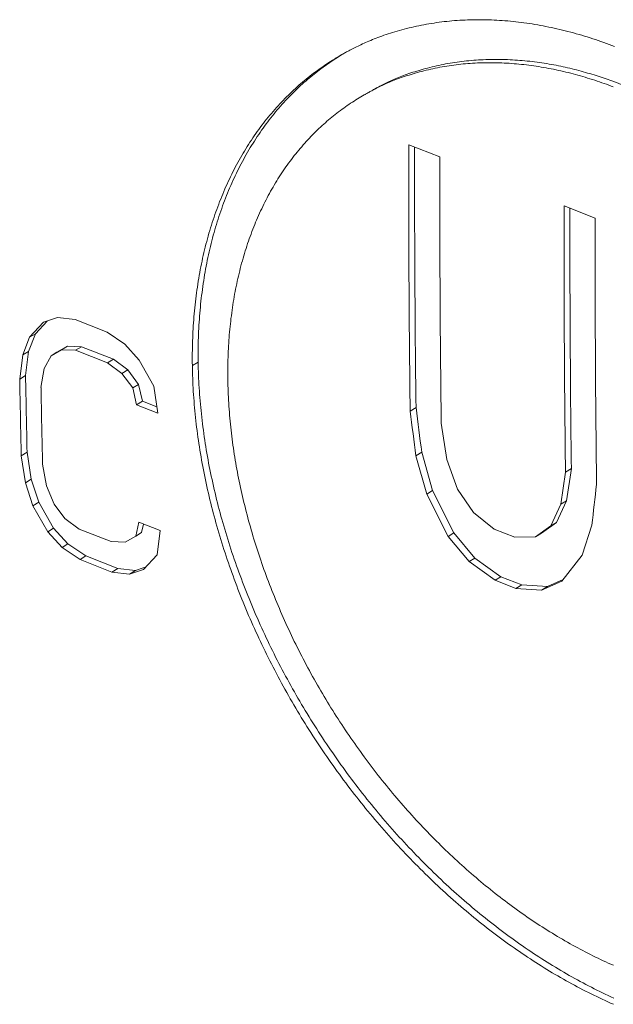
# Model space of a CAD drawing. Header units: inches. Extents: x 0 to 841, y 0 to 594.
# Tile 89 of 129: x 503 to 510, y 446 to 457. Entities that reach past the tile are written whole.
import ezdxf

# ---------------------------------------------------------------- set-up
doc = ezdxf.new("R2010")
doc.units = ezdxf.units.IN
doc.header["$LTSCALE"] = 46.255
doc.header["$MEASUREMENT"] = 0
doc.layers.get('0').update_dxf_attribs({"lineweight": 0})

msp = doc.modelspace()

# ---------------------------------------------------------------- linework, layer by layer
at = {"color": 7, "linetype": 'Continuous'}
for p, q in [((507.8632, 455.569), (507.5257, 455.7018)), ((509.5503, 454.9055), (509.2129, 455.0382)), ((503.5584, 453.7726), (503.4075, 453.6105)), ((503.5985, 453.7859), (503.4712, 453.6492)), ((503.711, 453.8233), (503.5584, 453.7726)), ((503.903, 453.8032), (503.711, 453.8233)), ((504.2501, 453.6667), (503.903, 453.8032)), ((503.4712, 453.6492), (503.3977, 453.4571)), ((503.4075, 453.6105), (503.4712, 453.6492)), ((504.4437, 453.5351), (504.2501, 453.6667)), ((503.4075, 453.6105), (503.3341, 453.4183)), ((504.5996, 453.363), (504.4437, 453.5351)), ((503.3341, 453.4183), (503.3004, 453.1555)), ((503.3341, 453.4183), (503.3977, 453.4571)), ((503.3977, 453.4571), (503.364, 453.1944)), ((503.6407, 453.4082), (503.7546, 453.474)), ((503.6407, 453.4082), (503.7044, 453.447)), ((503.7044, 453.447), (503.8182, 453.5127)), ((503.7546, 453.474), (503.8182, 453.5127)), ((503.7546, 453.474), (503.908, 453.469)), ((503.8182, 453.5127), (503.9716, 453.5077)), ((503.908, 453.469), (503.9716, 453.5077)), ((503.908, 453.469), (504.255, 453.3325)), ((503.9716, 453.5077), (504.3187, 453.3711)), ((503.5664, 453.2717), (503.6407, 453.4082)), ((504.255, 453.3325), (504.3187, 453.3711)), ((504.255, 453.3325), (504.4102, 453.2162)), ((504.3187, 453.3711), (504.4738, 453.2549)), ((504.7572, 453.0797), (504.5996, 453.363)), ((503.5318, 453.0645), (503.5664, 453.2717)), ((504.4102, 453.2162), (504.4738, 453.2549)), ((504.4102, 453.2162), (504.5277, 453.0594)), ((504.4738, 453.2549), (504.5913, 453.0981)), ((503.3004, 453.1555), (503.364, 453.1944)), ((504.5277, 453.0594), (504.5913, 453.0981)), ((504.5913, 453.0981), (504.6327, 452.9162)), ((504.5277, 453.0594), (504.569, 452.8774)), ((504.8004, 452.7864), (504.7572, 453.0797)), ((504.569, 452.8774), (504.6327, 452.9162)), ((504.6327, 452.9162), (504.7904, 452.8541)), ((504.569, 452.8774), (504.8004, 452.7864)), ((507.5415, 452.8084), (507.6051, 452.8466)), ((507.94, 452.2819), (507.8789, 452.6757)), ((503.3172, 452.3229), (503.3808, 452.3622)), ((503.3808, 452.3622), (503.4257, 452.0701)), ((507.6038, 452.3218), (507.6675, 452.3602)), ((507.6675, 452.3602), (507.7855, 451.945)), ((503.3172, 452.3229), (503.3621, 452.0306)), ((507.6038, 452.3218), (507.7219, 451.9063)), ((508.0565, 451.9592), (507.94, 452.2819)), ((503.5922, 451.995), (503.5486, 452.2319)), ((509.2286, 452.1449), (509.1772, 451.7953)), ((509.2286, 452.1449), (509.2923, 452.1831)), ((509.2923, 452.1831), (509.2408, 451.8337)), ((503.3621, 452.0306), (503.4257, 452.0701)), ((503.3621, 452.0306), (503.4445, 451.7787)), ((503.4257, 452.0701), (503.5081, 451.8184)), ((503.6732, 451.7985), (503.5922, 451.995)), ((507.7219, 451.9063), (507.7855, 451.945)), ((507.7855, 451.945), (508.0167, 451.4859)), ((508.2281, 451.7072), (508.0565, 451.9592)), ((503.4445, 451.7787), (503.5081, 451.8184)), ((503.5081, 451.8184), (503.6679, 451.5364)), ((507.7219, 451.9063), (507.9531, 451.447)), ((509.2408, 451.8337), (509.1324, 451.5996)), ((509.1772, 451.7953), (509.2408, 451.8337)), ((503.4445, 451.7787), (503.6043, 451.4967)), ((503.7916, 451.6422), (503.6732, 451.7985)), ((508.4545, 451.526), (508.2281, 451.7072)), ((509.1772, 451.7953), (509.0687, 451.561)), ((503.9472, 451.5262), (503.7916, 451.6422)), ((504.5948, 451.6006), (504.5602, 451.4496)), ((504.8262, 451.5096), (504.5948, 451.6006)), ((509.1324, 451.5996), (508.9665, 451.4805)), ((509.0687, 451.561), (509.1324, 451.5996)), ((503.6043, 451.4967), (503.6679, 451.5364)), ((503.6043, 451.4967), (503.7614, 451.3254)), ((503.6679, 451.5364), (503.825, 451.3652)), ((504.2943, 451.3897), (503.9472, 451.5262)), ((504.6448, 451.581), (504.6238, 451.4892)), ((504.7942, 451.2479), (504.8262, 451.5096)), ((508.6795, 451.4376), (508.4545, 451.526)), ((509.0687, 451.561), (508.9029, 451.4418)), ((509.409, 451.2428), (509.5159, 451.5697)), ((504.4472, 451.3844), (504.2943, 451.3897)), ((504.5602, 451.4496), (504.4472, 451.3844)), ((504.5602, 451.4496), (504.6238, 451.4892)), ((507.9531, 451.447), (508.0167, 451.4859)), ((507.9531, 451.447), (508.1814, 451.1733)), ((508.0167, 451.4859), (508.245, 451.2122)), ((508.9029, 451.4418), (508.6795, 451.4376)), ((508.9029, 451.4418), (508.9665, 451.4805)), ((503.7614, 451.3254), (503.825, 451.3652)), ((503.7614, 451.3254), (503.9557, 451.1942)), ((503.825, 451.3652), (504.0193, 451.2341)), ((503.9557, 451.1942), (504.0193, 451.2341)), ((503.9557, 451.1942), (504.3027, 451.0577)), ((504.0193, 451.2341), (504.3664, 451.0976)), ((504.6455, 451.0872), (504.7942, 451.2479)), ((508.1814, 451.1733), (508.245, 451.2122)), ((508.1814, 451.1733), (508.4643, 450.9701)), ((508.245, 451.2122), (508.528, 451.0091)), ((509.1903, 450.9604), (509.409, 451.2428)), ((504.3027, 451.0577), (504.3664, 451.0976)), ((504.3664, 451.0976), (504.5577, 451.077)), ((504.4941, 451.0372), (504.6455, 451.0872)), ((504.4941, 451.0372), (504.5577, 451.077)), ((504.5577, 451.077), (504.6399, 451.1041)), ((504.6399, 451.1041), (504.6705, 451.1142)), ((504.3027, 451.0577), (504.4941, 451.0372)), ((508.4643, 450.9701), (508.528, 451.0091)), ((508.4643, 450.9701), (508.6893, 450.8816)), ((508.528, 451.0091), (508.7529, 450.9206)), ((508.9687, 450.8636), (509.1903, 450.9604)), ((509.0324, 450.9026), (509.2033, 450.9772)), ((508.6893, 450.8816), (508.7529, 450.9206)), ((508.6893, 450.8816), (508.9687, 450.8636)), ((508.7529, 450.9206), (509.0324, 450.9026)), ((508.9687, 450.8636), (509.0324, 450.9026))]:
    msp.add_line(p, q, dxfattribs=at)
at = {"color": 9, "linetype": 'Continuous'}
msp.add_line((505.1756, 453.3026), (505.2392, 453.3411), dxfattribs=at)
at = {"color": 7, "linetype": 'Continuous'}
for points in [[(509.7618, 456.7688), (509.7323, 456.78), (509.7028, 456.7911), (509.6733, 456.802), (509.6437, 456.8126), (509.614, 456.8231), (509.5844, 456.8333), (509.5546, 456.8434), (509.5249, 456.8532), (509.4951, 456.8628), (509.4653, 456.8722), (509.4355, 456.8814), (509.4056, 456.8904), (509.3757, 456.8991), (509.3458, 456.9077), (509.3159, 456.916), (509.2859, 456.9241), (509.2559, 456.932), (509.226, 456.9396), (509.196, 456.947), (509.166, 456.9542), (509.1361, 456.9612), (509.1061, 456.9679), (509.0761, 456.9744), (509.0462, 456.9807), (509.0163, 456.9867), (508.9864, 456.9925), (508.9565, 456.9981), (508.9266, 457.0034), (508.8968, 457.0085), (508.867, 457.0134), (508.8373, 457.018), (508.8076, 457.0224), (508.7779, 457.0265), (508.7482, 457.0304), (508.7187, 457.0341), (508.6891, 457.0375), (508.6596, 457.0407), (508.6301, 457.0436), (508.6007, 457.0463), (508.5713, 457.0488), (508.542, 457.051), (508.5127, 457.053), (508.4835, 457.0547), (508.4543, 457.0562), (508.4252, 457.0575), (508.3962, 457.0585), (508.3672, 457.0593), (508.3382, 457.0598), (508.3093, 457.0601), (508.2805, 457.0601), (508.2517, 457.06), (508.223, 457.0595), (508.1944, 457.0589), (508.1658, 457.058), (508.1373, 457.0568), (508.1089, 457.0554), (508.0805, 457.0538), (508.0522, 457.0519), (508.024, 457.0498), (507.9958, 457.0474), (507.9677, 457.0448), (507.9397, 457.042), (507.9118, 457.0389), (507.884, 457.0356), (507.8562, 457.032), (507.8285, 457.0282), (507.8009, 457.0242), (507.7734, 457.0199), (507.7459, 457.0154), (507.7186, 457.0106), (507.6913, 457.0056), (507.6641, 457.0004), (507.6371, 456.9949), (507.6101, 456.9892), (507.5832, 456.9832), (507.5564, 456.977), (507.5298, 456.9707), (507.5034, 456.9641), (507.4771, 456.9573), (507.4512, 456.9504), (507.4255, 456.9433), (507.4002, 456.9361), (507.3752, 456.9287), (507.3506, 456.9213), (507.3264, 456.9137), (507.3026, 456.9061), (507.2794, 456.8984), (507.2566, 456.8907), (507.2344, 456.8829), (507.2128, 456.8751), (507.1917, 456.8673), (507.1712, 456.8594), (507.1512, 456.8516), (507.1316, 456.8437), (507.1126, 456.8359), (507.094, 456.828), (507.0759, 456.8201), (507.0582, 456.8123), (507.0409, 456.8045), (507.0239, 456.7966), (507.0074, 456.7888), (506.9911, 456.7811), (506.9752, 456.7733), (506.9596, 456.7656), (506.9443, 456.758), (506.9294, 456.7504), (506.9149, 456.7429), (506.9008, 456.7357), (506.8874, 456.7286), (506.8746, 456.7218), (506.8625, 456.7154), (506.8511, 456.7093), (506.8407, 456.7036), (506.8311, 456.6984), (506.8225, 456.6937), (506.8151, 456.6896), (506.8087, 456.686), (506.8036, 456.6832), (506.7997, 456.681)], [(506.7997, 456.681), (506.7796, 456.6694), (506.7594, 456.6575), (506.7391, 456.6454), (506.7187, 456.6329), (506.6982, 456.6202), (506.6777, 456.6071), (506.6572, 456.5938), (506.6366, 456.5803), (506.616, 456.5665), (506.5954, 456.5524), (506.5749, 456.5381), (506.5544, 456.5235), (506.5339, 456.5087), (506.5135, 456.4937), (506.4932, 456.4785), (506.4729, 456.463), (506.4528, 456.4473), (506.4328, 456.4314), (506.4128, 456.4153), (506.393, 456.399), (506.3732, 456.3824), (506.3536, 456.3656), (506.334, 456.3485), (506.3145, 456.3312), (506.2951, 456.3137), (506.2759, 456.296), (506.2567, 456.278), (506.2376, 456.2597), (506.2186, 456.2412), (506.1997, 456.2224), (506.1809, 456.2034), (506.1622, 456.1841), (506.1436, 456.1646), (506.1251, 456.1449), (506.1068, 456.1249), (506.0885, 456.1047), (506.0704, 456.0842), (506.0525, 456.0635), (506.0346, 456.0426), (506.0169, 456.0215), (505.9994, 456.0002), (505.9819, 455.9786), (505.9647, 455.9569), (505.9476, 455.935), (505.9307, 455.9128), (505.9139, 455.8905), (505.8974, 455.868), (505.881, 455.8453), (505.8647, 455.8224), (505.8487, 455.7994), (505.8328, 455.7761), (505.8171, 455.7527), (505.8016, 455.7291), (505.7862, 455.7053), (505.771, 455.6814), (505.7561, 455.6572), (505.7412, 455.6329), (505.7266, 455.6084), (505.7121, 455.5838), (505.6979, 455.5589), (505.6838, 455.5339), (505.6699, 455.5088), (505.6561, 455.4834), (505.6426, 455.4579), (505.6292, 455.4322), (505.616, 455.4064), (505.603, 455.3804), (505.5902, 455.3542), (505.5776, 455.3278), (505.5651, 455.3013), (505.5529, 455.2747), (505.5408, 455.2479), (505.529, 455.2209), (505.5173, 455.1938), (505.5058, 455.1665), (505.4945, 455.139), (505.4834, 455.1115), (505.4724, 455.0837), (505.4617, 455.0558), (505.4512, 455.0278), (505.4408, 454.9996), (505.4306, 454.9712), (505.4207, 454.9428), (505.4109, 454.9141), (505.4013, 454.8854), (505.3919, 454.8564), (505.3828, 454.8274), (505.3738, 454.7982), (505.365, 454.7689), (505.3564, 454.7394), (505.3479, 454.7098), (505.3397, 454.6801), (505.3317, 454.6502), (505.3239, 454.6202), (505.3163, 454.5901), (505.3088, 454.5598), (505.3016, 454.5295), (505.2946, 454.4989), (505.2877, 454.4683), (505.2811, 454.4376), (505.2747, 454.4067), (505.2684, 454.3757), (505.2624, 454.3446), (505.2566, 454.3133), (505.2509, 454.282), (505.2455, 454.2505), (505.2403, 454.2189), (505.2352, 454.1872), (505.2304, 454.1555), (505.2258, 454.1236), (505.2214, 454.0916), (505.2171, 454.0595), (505.2131, 454.0273), (505.2093, 453.9951), (505.2057, 453.9628), (505.2022, 453.9304), (505.199, 453.8979), (505.196, 453.8653), (505.1932, 453.8327), (505.1906, 453.8001), (505.1882, 453.7673), (505.186, 453.7346), (505.184, 453.7017), (505.1822, 453.6688), (505.1806, 453.6359), (505.1792, 453.6028), (505.178, 453.5698), (505.1771, 453.5366), (505.1763, 453.5034), (505.1757, 453.4701), (505.1753, 453.4368), (505.175, 453.4033), (505.175, 453.3698), (505.1752, 453.3363), (505.1756, 453.3026)], [(506.8002, 456.6802), (506.7844, 456.6706), (506.7682, 456.6605), (506.7517, 456.6501), (506.7348, 456.6393), (506.7177, 456.6281), (506.7002, 456.6165), (506.6825, 456.6046), (506.6646, 456.5924), (506.6466, 456.5799), (506.6283, 456.567), (506.61, 456.5539), (506.5915, 456.5405), (506.573, 456.5268), (506.5544, 456.5129), (506.5359, 456.4988), (506.5173, 456.4844), (506.4988, 456.4698), (506.4804, 456.455), (506.4619, 456.44), (506.4435, 456.4247), (506.4251, 456.4091), (506.4067, 456.3933), (506.3883, 456.3772), (506.37, 456.3608), (506.3516, 456.3442), (506.3333, 456.3272), (506.3151, 456.31), (506.2968, 456.2924), (506.2785, 456.2746), (506.2603, 456.2564), (506.2421, 456.2379), (506.2239, 456.2191), (506.2057, 456.1999), (506.1876, 456.1805), (506.1695, 456.1608), (506.1515, 456.1408), (506.1336, 456.1205), (506.1158, 456.1), (506.0981, 456.0792), (506.0805, 456.0582), (506.063, 456.0369), (506.0456, 456.0154), (506.0283, 455.9937), (506.0113, 455.9718), (505.9944, 455.9497), (505.9776, 455.9274), (505.961, 455.9049), (505.9446, 455.8822), (505.9284, 455.8594), (505.9123, 455.8363), (505.8965, 455.8131), (505.8808, 455.7897), (505.8652, 455.7661), (505.8499, 455.7423), (505.8347, 455.7184), (505.8197, 455.6943), (505.8049, 455.67), (505.7903, 455.6455), (505.7758, 455.6209), (505.7615, 455.596), (505.7474, 455.571), (505.7335, 455.5459), (505.7198, 455.5206), (505.7062, 455.4951), (505.6929, 455.4694), (505.6797, 455.4436), (505.6667, 455.4176), (505.6539, 455.3914), (505.6412, 455.3651), (505.6288, 455.3386), (505.6165, 455.312), (505.6045, 455.2852), (505.5926, 455.2582), (505.5809, 455.2311), (505.5694, 455.2038), (505.5581, 455.1764), (505.547, 455.1488), (505.5361, 455.1211), (505.5253, 455.0932), (505.5148, 455.0652), (505.5045, 455.037), (505.4943, 455.0087), (505.4843, 454.9803), (505.4746, 454.9516), (505.465, 454.9229), (505.4556, 454.894), (505.4464, 454.865), (505.4374, 454.8358), (505.4286, 454.8065), (505.42, 454.777), (505.4116, 454.7475), (505.4034, 454.7177), (505.3954, 454.6879), (505.3875, 454.6579), (505.3799, 454.6278), (505.3725, 454.5976), (505.3653, 454.5672), (505.3582, 454.5367), (505.3514, 454.5061), (505.3448, 454.4754), (505.3383, 454.4445), (505.3321, 454.4135), (505.3261, 454.3824), (505.3202, 454.3512), (505.3146, 454.3199), (505.3091, 454.2884), (505.3039, 454.2569), (505.2989, 454.2252), (505.2941, 454.1934), (505.2894, 454.1615), (505.285, 454.1296), (505.2808, 454.0975), (505.2767, 454.0654), (505.2729, 454.0332), (505.2693, 454.0008), (505.2659, 453.9685), (505.2627, 453.936), (505.2597, 453.9035), (505.2569, 453.8709), (505.2543, 453.8382), (505.2519, 453.8055), (505.2497, 453.7728), (505.2477, 453.74), (505.2459, 453.7071), (505.2443, 453.6741), (505.2429, 453.6411), (505.2417, 453.6081), (505.2407, 453.5749), (505.2399, 453.5417), (505.2393, 453.5085), (505.2389, 453.4751), (505.2387, 453.4417), (505.2387, 453.4083), (505.2389, 453.3747), (505.2392, 453.3411)], [(507.105, 456.2792), (507.1089, 456.2815), (507.114, 456.2843), (507.1201, 456.2878), (507.1273, 456.2917), (507.1354, 456.2962), (507.1444, 456.3011), (507.1542, 456.3065), (507.1648, 456.3122), (507.1761, 456.3182), (507.1881, 456.3245), (507.2006, 456.3311), (507.2136, 456.3378), (507.2271, 456.3448), (507.2409, 456.3518), (507.2551, 456.3589), (507.2695, 456.366), (507.2842, 456.3732), (507.2992, 456.3804), (507.3146, 456.3876), (507.3302, 456.3948), (507.3462, 456.402), (507.3625, 456.4093), (507.3793, 456.4165), (507.3964, 456.4238), (507.4139, 456.431), (507.4319, 456.4382), (507.4503, 456.4455), (507.4692, 456.4527), (507.4886, 456.4599), (507.5085, 456.467), (507.5289, 456.4742), (507.5498, 456.4813), (507.5711, 456.4883), (507.5929, 456.4953), (507.6151, 456.5022), (507.6376, 456.509), (507.6605, 456.5157), (507.6838, 456.5223), (507.7073, 456.5288), (507.7311, 456.5351), (507.7551, 456.5413), (507.7793, 456.5473), (507.8036, 456.5532), (507.8281, 456.5588), (507.8528, 456.5642), (507.8775, 456.5695), (507.9023, 456.5745), (507.9272, 456.5792), (507.9522, 456.5838), (507.9772, 456.5881), (508.0023, 456.5923), (508.0275, 456.5962), (508.0528, 456.5999), (508.0782, 456.6033), (508.1036, 456.6066), (508.1291, 456.6096), (508.1547, 456.6124), (508.1803, 456.615), (508.2061, 456.6174), (508.2318, 456.6195), (508.2577, 456.6214), (508.2836, 456.6231), (508.3096, 456.6246), (508.3356, 456.6258), (508.3618, 456.6269), (508.3879, 456.6277), (508.4142, 456.6283), (508.4404, 456.6287), (508.4668, 456.6288), (508.4932, 456.6287), (508.5197, 456.6285), (508.5462, 456.6279), (508.5727, 456.6272), (508.5994, 456.6263), (508.626, 456.6251), (508.6528, 456.6237), (508.6795, 456.6221), (508.7063, 456.6203), (508.7331, 456.6182), (508.7599, 456.616), (508.7866, 456.6136), (508.8133, 456.6109), (508.84, 456.6081), (508.8667, 456.605), (508.8932, 456.6018), (508.9197, 456.5984), (508.946, 456.5947), (508.9723, 456.5909), (508.9984, 456.5869), (509.0244, 456.5828), (509.0502, 456.5784), (509.0759, 456.5739), (509.1014, 456.5692), (509.1268, 456.5644), (509.1521, 456.5594), (509.1772, 456.5542), (509.2022, 456.5489), (509.227, 456.5434), (509.2517, 456.5377), (509.2763, 456.532), (509.3008, 456.526), (509.3252, 456.52), (509.3495, 456.5138), (509.3736, 456.5074), (509.3977, 456.501), (509.4216, 456.4944), (509.4454, 456.4877), (509.4691, 456.4809), (509.4926, 456.474), (509.5159, 456.467), (509.5389, 456.46), (509.5617, 456.4529), (509.5842, 456.4458), (509.6063, 456.4386), (509.6281, 456.4315), (509.6496, 456.4243), (509.6706, 456.4172), (509.6913, 456.4101), (509.7114, 456.403), (509.7311, 456.3959)], [(509.7481, 456.3302), (509.7234, 456.3396), (509.6985, 456.3488), (509.6734, 456.358), (509.6482, 456.367), (509.6229, 456.3759), (509.5975, 456.3847), (509.5719, 456.3933), (509.5462, 456.4018), (509.5204, 456.4102), (509.4945, 456.4184), (509.4686, 456.4264), (509.4425, 456.4343), (509.4164, 456.4421), (509.3902, 456.4496), (509.364, 456.457), (509.3377, 456.4643), (509.3114, 456.4713), (509.285, 456.4782), (509.2586, 456.4849), (509.2321, 456.4914), (509.2056, 456.4977), (509.1791, 456.5038), (509.1525, 456.5097), (509.1259, 456.5155), (509.0992, 456.5211), (509.0725, 456.5264), (509.0458, 456.5316), (509.019, 456.5366), (508.9922, 456.5413), (508.9654, 456.5459), (508.9386, 456.5502), (508.9117, 456.5544), (508.8848, 456.5583), (508.8579, 456.5621), (508.8309, 456.5656), (508.804, 456.5689), (508.7771, 456.572), (508.7502, 456.5749), (508.7233, 456.5776), (508.6964, 456.5801), (508.6695, 456.5823), (508.6427, 456.5844), (508.6159, 456.5862), (508.5891, 456.5878), (508.5624, 456.5892), (508.5357, 456.5904), (508.5091, 456.5913), (508.4825, 456.592), (508.456, 456.5925), (508.4295, 456.5928), (508.4031, 456.5929), (508.3768, 456.5927), (508.3505, 456.5923), (508.3243, 456.5917), (508.2981, 456.5909), (508.272, 456.5899), (508.2459, 456.5886), (508.22, 456.5871), (508.194, 456.5854), (508.1682, 456.5835), (508.1424, 456.5813), (508.1167, 456.579), (508.091, 456.5764), (508.0655, 456.5736), (508.04, 456.5705), (508.0145, 456.5673), (507.9892, 456.5638), (507.9639, 456.5601), (507.9387, 456.5562), (507.9135, 456.5521), (507.8885, 456.5477), (507.8635, 456.5432), (507.8386, 456.5384), (507.8138, 456.5334), (507.7891, 456.5281), (507.7645, 456.5227), (507.74, 456.517), (507.7156, 456.5112), (507.6914, 456.5052), (507.6674, 456.499), (507.6436, 456.4927), (507.6201, 456.4862), (507.5969, 456.4796), (507.574, 456.4728), (507.5514, 456.466), (507.5293, 456.4591), (507.5075, 456.4521), (507.4861, 456.4451), (507.4653, 456.4379), (507.4449, 456.4308), (507.425, 456.4236), (507.4056, 456.4164), (507.3868, 456.4092), (507.3684, 456.402), (507.3504, 456.3948), (507.3329, 456.3875), (507.3158, 456.3803), (507.2991, 456.3731), (507.2827, 456.3658), (507.2668, 456.3586), (507.2511, 456.3514), (507.2359, 456.3442), (507.2209, 456.337), (507.2062, 456.3298), (507.1918, 456.3227), (507.1776, 456.3156), (507.1638, 456.3086), (507.1503, 456.3017), (507.1374, 456.2949), (507.1249, 456.2884), (507.113, 456.2821), (507.1017, 456.2761), (507.0911, 456.2704), (507.0813, 456.2651), (507.0724, 456.2601), (507.0643, 456.2557), (507.0572, 456.2518), (507.0511, 456.2483), (507.0461, 456.2455), (507.0423, 456.2433)], [(507.0423, 456.2433), (507.0242, 456.2329), (507.006, 456.2222), (506.9877, 456.2111), (506.9693, 456.1999), (506.9509, 456.1883), (506.9323, 456.1765), (506.9137, 456.1644), (506.8951, 456.1521), (506.8765, 456.1396), (506.8578, 456.1268), (506.8392, 456.1138), (506.8206, 456.1005), (506.802, 456.087), (506.7835, 456.0734), (506.765, 456.0595), (506.7466, 456.0454), (506.7283, 456.0312), (506.7101, 456.0167), (506.692, 456.002), (506.6739, 455.9871), (506.6559, 455.972), (506.638, 455.9567), (506.6202, 455.9412), (506.6025, 455.9254), (506.5848, 455.9094), (506.5673, 455.8932), (506.5498, 455.8768), (506.5324, 455.8601), (506.5151, 455.8432), (506.4978, 455.8261), (506.4807, 455.8087), (506.4636, 455.7911), (506.4466, 455.7733), (506.4297, 455.7552), (506.413, 455.7369), (506.3963, 455.7184), (506.3797, 455.6997), (506.3633, 455.6807), (506.347, 455.6616), (506.3308, 455.6423), (506.3147, 455.6227), (506.2988, 455.603), (506.283, 455.5831), (506.2674, 455.563), (506.2519, 455.5427), (506.2366, 455.5223), (506.2214, 455.5017), (506.2064, 455.4809), (506.1916, 455.46), (506.1769, 455.4388), (506.1623, 455.4175), (506.148, 455.3961), (506.1338, 455.3745), (506.1197, 455.3527), (506.1058, 455.3307), (506.0921, 455.3086), (506.0786, 455.2863), (506.0652, 455.2639), (506.0519, 455.2413), (506.0389, 455.2186), (506.026, 455.1957), (506.0133, 455.1726), (506.0007, 455.1494), (505.9883, 455.126), (505.9761, 455.1025), (505.964, 455.0788), (505.9521, 455.055), (505.9404, 455.031), (505.9289, 455.0069), (505.9175, 454.9826), (505.9063, 454.9582), (505.8952, 454.9336), (505.8844, 454.9089), (505.8737, 454.884), (505.8632, 454.859), (505.8528, 454.8339), (505.8427, 454.8086), (505.8327, 454.7832), (505.8229, 454.7576), (505.8132, 454.7319), (505.8037, 454.7061), (505.7945, 454.6801), (505.7853, 454.654), (505.7764, 454.6278), (505.7676, 454.6015), (505.7591, 454.575), (505.7507, 454.5483), (505.7424, 454.5216), (505.7344, 454.4947), (505.7265, 454.4677), (505.7188, 454.4406), (505.7113, 454.4134), (505.704, 454.386), (505.6968, 454.3585), (505.6898, 454.3309), (505.6831, 454.3032), (505.6764, 454.2753), (505.67, 454.2474), (505.6638, 454.2193), (505.6577, 454.1911), (505.6518, 454.1628), (505.6461, 454.1344), (505.6406, 454.1059), (505.6353, 454.0773), (505.6301, 454.0485), (505.6251, 454.0197), (505.6203, 453.9908), (505.6157, 453.9617), (505.6113, 453.9326), (505.6071, 453.9034), (505.603, 453.8741), (505.5992, 453.8447), (505.5955, 453.8152), (505.592, 453.7856), (505.5887, 453.756), (505.5856, 453.7263), (505.5826, 453.6965), (505.5799, 453.6667), (505.5773, 453.6368), (505.5749, 453.6069), (505.5728, 453.5769), (505.5707, 453.5469), (505.5689, 453.5168), (505.5673, 453.4866), (505.5658, 453.4564), (505.5646, 453.4261), (505.5635, 453.3958), (505.5626, 453.3654), (505.5618, 453.335), (505.5613, 453.3045), (505.5609, 453.2739), (505.5607, 453.2433), (505.5607, 453.2126), (505.5609, 453.1818), (505.5612, 453.151)], [(505.2392, 453.3411), (505.2398, 453.3062), (505.2406, 453.2713), (505.2417, 453.2363), (505.2429, 453.2013), (505.2443, 453.1662), (505.246, 453.131), (505.2479, 453.0958), (505.2499, 453.0606), (505.2522, 453.0253), (505.2547, 452.99), (505.2574, 452.9546), (505.2602, 452.9193), (505.2633, 452.8839), (505.2666, 452.8484), (505.2701, 452.813), (505.2738, 452.7775), (505.2777, 452.7421), (505.2817, 452.7066), (505.286, 452.6711), (505.2905, 452.6356), (505.2952, 452.6001), (505.3001, 452.5645), (505.3051, 452.5289), (505.3104, 452.4933), (505.3159, 452.4577), (505.3216, 452.4221), (505.3274, 452.3864), (505.3335, 452.3507), (505.3398, 452.315), (505.3462, 452.2793), (505.3529, 452.2435), (505.3598, 452.2077), (505.3668, 452.1719), (505.3741, 452.136), (505.3815, 452.1001), (505.3892, 452.0642), (505.397, 452.0283), (505.4051, 451.9924), (505.4133, 451.9565), (505.4218, 451.9205), (505.4304, 451.8845), (505.4392, 451.8485), (505.4482, 451.8125), (505.4574, 451.7765), (505.4668, 451.7405), (505.4764, 451.7045), (505.4862, 451.6684), (505.4962, 451.6324), (505.5063, 451.5964), (505.5167, 451.5603), (505.5272, 451.5243), (505.5379, 451.4883), (505.5489, 451.4523), (505.56, 451.4162), (505.5713, 451.3802), (505.5828, 451.3442), (505.5944, 451.3082), (505.6063, 451.2723), (505.6183, 451.2363), (505.6306, 451.2003), (505.643, 451.1644), (505.6556, 451.1285), (505.6684, 451.0926), (505.6813, 451.0567), (505.6945, 451.0209), (505.7078, 450.985), (505.7213, 450.9492), (505.735, 450.9135), (505.7489, 450.8777), (505.7629, 450.842), (505.7772, 450.8063), (505.7916, 450.7707), (505.8062, 450.735), (505.8209, 450.6995), (505.8359, 450.6639), (505.851, 450.6284), (505.8663, 450.593), (505.8817, 450.5575), (505.8974, 450.5221), (505.9132, 450.4868), (505.9291, 450.4515), (505.9453, 450.4163), (505.9616, 450.3811), (505.9781, 450.346), (505.9948, 450.3109), (506.0116, 450.2758), (506.0286, 450.2408), (506.0457, 450.2059), (506.0631, 450.1711), (506.0805, 450.1363), (506.0982, 450.1015), (506.116, 450.0668), (506.134, 450.0322), (506.1521, 449.9977), (506.1704, 449.9632), (506.1889, 449.9288), (506.2075, 449.8944), (506.2263, 449.8601), (506.2453, 449.8259), (506.2644, 449.7918), (506.2836, 449.7577), (506.303, 449.7238), (506.3226, 449.6899), (506.3423, 449.656), (506.3622, 449.6223), (506.3822, 449.5886), (506.4023, 449.5551), (506.4227, 449.5216), (506.4431, 449.4882), (506.4637, 449.4549), (506.4845, 449.4216), (506.5054, 449.3885), (506.5265, 449.3555), (506.5476, 449.3225), (506.569, 449.2897), (506.5905, 449.2569), (506.6121, 449.2242), (506.6338, 449.1917), (506.6557, 449.1592), (506.6778, 449.1269), (506.7, 449.0946), (506.7223, 449.0624), (506.7447, 449.0304), (506.7673, 448.9985), (506.79, 448.9666), (506.8129, 448.9349), (506.8359, 448.9033), (506.859, 448.8718), (506.8822, 448.8404), (506.9056, 448.8092), (506.9291, 448.778), (506.9527, 448.747), (506.9764, 448.716), (507.0003, 448.6852), (507.0243, 448.6546), (507.0484, 448.624), (507.0726, 448.5936), (507.097, 448.5633), (507.1214, 448.5331), (507.146, 448.503), (507.1707, 448.4731), (507.1956, 448.4433), (507.2205, 448.4137), (507.2455, 448.3841), (507.2707, 448.3547), (507.296, 448.3255), (507.3213, 448.2964), (507.3468, 448.2674), (507.3724, 448.2385), (507.3981, 448.2098), (507.4239, 448.1812), (507.4498, 448.1528), (507.4758, 448.1245), (507.5019, 448.0964), (507.5282, 448.0684), (507.5545, 448.0406), (507.5809, 448.0129), (507.6074, 447.9853), (507.634, 447.9579), (507.6607, 447.9307), (507.6875, 447.9036), (507.7144, 447.8766), (507.7414, 447.8499), (507.7684, 447.8232), (507.7956, 447.7968), (507.8228, 447.7704), (507.8501, 447.7443), (507.8775, 447.7183), (507.905, 447.6925), (507.9326, 447.6668), (507.9603, 447.6413), (507.988, 447.6159), (508.0158, 447.5907), (508.0437, 447.5657), (508.0717, 447.5409), (508.0998, 447.5162), (508.1279, 447.4917), (508.1561, 447.4674), (508.1843, 447.4432), (508.2127, 447.4192), (508.2411, 447.3954), (508.2696, 447.3718), (508.2981, 447.3483), (508.3267, 447.325), (508.3554, 447.3019), (508.3841, 447.279), (508.4129, 447.2562), (508.4418, 447.2336), (508.4707, 447.2112), (508.4997, 447.189), (508.5287, 447.167), (508.5578, 447.1452), (508.5869, 447.1235), (508.6161, 447.102), (508.6454, 447.0808), (508.6747, 447.0597), (508.704, 447.0387), (508.7334, 447.018), (508.7628, 446.9975), (508.7923, 446.9772), (508.8219, 446.957), (508.8514, 446.9371), (508.881, 446.9173), (508.9107, 446.8977), (508.9404, 446.8784), (508.9701, 446.8592), (508.9999, 446.8402), (509.0297, 446.8214), (509.0595, 446.8029), (509.0894, 446.7845), (509.1193, 446.7663), (509.1492, 446.7483), (509.1792, 446.7306), (509.2092, 446.713), (509.2392, 446.6956), (509.2692, 446.6785), (509.2993, 446.6615), (509.3294, 446.6447), (509.3595, 446.6282), (509.3896, 446.6118), (509.4197, 446.5957), (509.4499, 446.5798), (509.4801, 446.5641), (509.5103, 446.5486), (509.5405, 446.5333), (509.5707, 446.5182), (509.6009, 446.5033), (509.6312, 446.4886), (509.6614, 446.4742), (509.6917, 446.4599), (509.7219, 446.4459), (509.7522, 446.4321)], [(505.1756, 453.3026), (505.1762, 453.2678), (505.177, 453.2328), (505.178, 453.1978), (505.1793, 453.1628), (505.1807, 453.1277), (505.1824, 453.0925), (505.1842, 453.0573), (505.1863, 453.022), (505.1886, 452.9867), (505.191, 452.9514), (505.1937, 452.916), (505.1966, 452.8806), (505.1997, 452.8452), (505.203, 452.8097), (505.2065, 452.7743), (505.2101, 452.7388), (505.214, 452.7033), (505.2181, 452.6678), (505.2224, 452.6323), (505.2269, 452.5968), (505.2316, 452.5612), (505.2364, 452.5256), (505.2415, 452.4901), (505.2468, 452.4544), (505.2523, 452.4188), (505.2579, 452.3831), (505.2638, 452.3475), (505.2699, 452.3118), (505.2761, 452.276), (505.2826, 452.2403), (505.2893, 452.2045), (505.2961, 452.1687), (505.3032, 452.1328), (505.3105, 452.0969), (505.3179, 452.061), (505.3256, 452.0251), (505.3334, 451.9892), (505.3415, 451.9533), (505.3497, 451.9173), (505.3581, 451.8813), (505.3668, 451.8453), (505.3756, 451.8093), (505.3846, 451.7733), (505.3938, 451.7373), (505.4032, 451.7012), (505.4128, 451.6652), (505.4226, 451.6291), (505.4325, 451.5931), (505.4427, 451.557), (505.453, 451.521), (505.4636, 451.4849), (505.4743, 451.4489), (505.4852, 451.4128), (505.4964, 451.3768), (505.5077, 451.3408), (505.5191, 451.3048), (505.5308, 451.2688), (505.5427, 451.2328), (505.5547, 451.1968), (505.5669, 451.1608), (505.5794, 451.1249), (505.592, 451.0889), (505.6047, 451.053), (505.6177, 451.0171), (505.6309, 450.9813), (505.6442, 450.9454), (505.6577, 450.9096), (505.6714, 450.8738), (505.6853, 450.838), (505.6993, 450.8023), (505.7136, 450.7666), (505.728, 450.7309), (505.7425, 450.6953), (505.7573, 450.6597), (505.7722, 450.6241), (505.7874, 450.5886), (505.8026, 450.5531), (505.8181, 450.5177), (505.8337, 450.4823), (505.8495, 450.4469), (505.8655, 450.4116), (505.8817, 450.3764), (505.898, 450.3412), (505.9145, 450.306), (505.9311, 450.2709), (505.948, 450.2359), (505.965, 450.2009), (505.9821, 450.1659), (505.9994, 450.131), (506.0169, 450.0962), (506.0346, 450.0615), (506.0524, 450.0268), (506.0704, 449.9921), (506.0885, 449.9576), (506.1068, 449.9231), (506.1253, 449.8886), (506.1439, 449.8543), (506.1627, 449.82), (506.1817, 449.7858), (506.2007, 449.7516), (506.22, 449.7176), (506.2394, 449.6836), (506.259, 449.6496), (506.2787, 449.6158), (506.2986, 449.5821), (506.3186, 449.5484), (506.3387, 449.5148), (506.3591, 449.4813), (506.3795, 449.4479), (506.4001, 449.4145), (506.4209, 449.3813), (506.4418, 449.3482), (506.4629, 449.3151), (506.484, 449.2821), (506.5054, 449.2493), (506.5269, 449.2165), (506.5485, 449.1838), (506.5702, 449.1512), (506.5921, 449.1188), (506.6142, 449.0864), (506.6364, 449.0541), (506.6587, 449.022), (506.6811, 448.9899), (506.7037, 448.958), (506.7264, 448.9261), (506.7493, 448.8944), (506.7723, 448.8628), (506.7954, 448.8312), (506.8186, 448.7998), (506.842, 448.7686), (506.8655, 448.7374), (506.8891, 448.7064), (506.9128, 448.6754), (506.9367, 448.6446), (506.9607, 448.6139), (506.9848, 448.5834), (507.009, 448.5529), (507.0334, 448.5226), (507.0579, 448.4924), (507.0824, 448.4623), (507.1071, 448.4324), (507.132, 448.4026), (507.1569, 448.3729), (507.1819, 448.3434), (507.2071, 448.314), (507.2324, 448.2847), (507.2577, 448.2556), (507.2832, 448.2266), (507.3088, 448.1977), (507.3345, 448.169), (507.3603, 448.1404), (507.3862, 448.112), (507.4122, 448.0837), (507.4384, 448.0555), (507.4646, 448.0275), (507.4909, 447.9997), (507.5173, 447.972), (507.5438, 447.9444), (507.5704, 447.917), (507.5971, 447.8898), (507.6239, 447.8627), (507.6508, 447.8357), (507.6778, 447.8089), (507.7048, 447.7823), (507.732, 447.7558), (507.7592, 447.7295), (507.7866, 447.7033), (507.814, 447.6773), (507.8415, 447.6515), (507.869, 447.6258), (507.8967, 447.6003), (507.9244, 447.5749), (507.9523, 447.5497), (507.9802, 447.5247), (508.0081, 447.4999), (508.0362, 447.4752), (508.0643, 447.4507), (508.0925, 447.4263), (508.1208, 447.4021), (508.1491, 447.3781), (508.1775, 447.3543), (508.206, 447.3307), (508.2345, 447.3072), (508.2631, 447.2839), (508.2918, 447.2608), (508.3205, 447.2378), (508.3493, 447.2151), (508.3782, 447.1925), (508.4071, 447.1701), (508.4361, 447.1479), (508.4651, 447.1259), (508.4942, 447.104), (508.5234, 447.0824), (508.5525, 447.0609), (508.5818, 447.0396), (508.6111, 447.0185), (508.6404, 446.9976), (508.6698, 446.9768), (508.6993, 446.9563), (508.7288, 446.936), (508.7583, 446.9158), (508.7879, 446.8959), (508.8175, 446.8761), (508.8471, 446.8565), (508.8768, 446.8372), (508.9065, 446.818), (508.9363, 446.799), (508.9661, 446.7802), (508.9959, 446.7616), (509.0258, 446.7433), (509.0557, 446.7251), (509.0856, 446.7071), (509.1156, 446.6893), (509.1456, 446.6717), (509.1756, 446.6544), (509.2056, 446.6372), (509.2357, 446.6202), (509.2658, 446.6035), (509.2959, 446.5869), (509.326, 446.5706), (509.3562, 446.5544), (509.3863, 446.5385), (509.4165, 446.5228), (509.4467, 446.5073), (509.4769, 446.492), (509.5071, 446.4769), (509.5373, 446.462), (509.5676, 446.4473), (509.5978, 446.4329), (509.6281, 446.4186), (509.6583, 446.4046), (509.6886, 446.3908), (509.7189, 446.3772), (509.7491, 446.3638)], [(505.5612, 453.151), (505.5618, 453.119), (505.5625, 453.087), (505.5635, 453.0549), (505.5646, 453.0227), (505.5659, 452.9906), (505.5674, 452.9583), (505.5691, 452.926), (505.571, 452.8937), (505.5731, 452.8613), (505.5754, 452.8289), (505.5778, 452.7965), (505.5805, 452.7641), (505.5833, 452.7316), (505.5863, 452.6991), (505.5895, 452.6666), (505.5928, 452.6341), (505.5964, 452.6015), (505.6001, 452.569), (505.6041, 452.5364), (505.6082, 452.5039), (505.6124, 452.4713), (505.6169, 452.4387), (505.6215, 452.406), (505.6264, 452.3734), (505.6314, 452.3407), (505.6366, 452.308), (505.6419, 452.2753), (505.6475, 452.2426), (505.6532, 452.2098), (505.6591, 452.177), (505.6652, 452.1442), (505.6715, 452.1113), (505.678, 452.0785), (505.6846, 452.0456), (505.6914, 452.0127), (505.6984, 451.9798), (505.7056, 451.9468), (505.713, 451.9138), (505.7205, 451.8809), (505.7282, 451.8479), (505.7361, 451.8149), (505.7442, 451.7819), (505.7524, 451.7488), (505.7608, 451.7158), (505.7694, 451.6827), (505.7782, 451.6497), (505.7872, 451.6166), (505.7963, 451.5836), (505.8056, 451.5505), (505.8151, 451.5175), (505.8247, 451.4844), (505.8345, 451.4514), (505.8445, 451.4183), (505.8547, 451.3853), (505.865, 451.3522), (505.8755, 451.3192), (505.8862, 451.2862), (505.897, 451.2532), (505.9081, 451.2202), (505.9193, 451.1872), (505.9306, 451.1542), (505.9421, 451.1213), (505.9538, 451.0883), (505.9657, 451.0554), (505.9777, 451.0225), (505.9899, 450.9897), (506.0023, 450.9568), (506.0148, 450.924), (506.0275, 450.8912), (506.0404, 450.8584), (506.0534, 450.8257), (506.0666, 450.793), (506.0799, 450.7603), (506.0934, 450.7276), (506.1071, 450.695), (506.1209, 450.6624), (506.1349, 450.6299), (506.149, 450.5974), (506.1633, 450.5649), (506.1778, 450.5325), (506.1924, 450.5001), (506.2072, 450.4678), (506.2221, 450.4355), (506.2372, 450.4033), (506.2525, 450.3711), (506.2679, 450.3389), (506.2834, 450.3068), (506.2991, 450.2748), (506.315, 450.2428), (506.331, 450.2108), (506.3471, 450.179), (506.3634, 450.1471), (506.3799, 450.1154), (506.3965, 450.0837), (506.4132, 450.052), (506.4301, 450.0204), (506.4472, 449.9889), (506.4644, 449.9575), (506.4817, 449.9261), (506.4992, 449.8948), (506.5168, 449.8635), (506.5345, 449.8323), (506.5524, 449.8012), (506.5705, 449.7702), (506.5887, 449.7392), (506.607, 449.7084), (506.6254, 449.6775), (506.644, 449.6468), (506.6628, 449.6162), (506.6816, 449.5856), (506.7006, 449.5551), (506.7198, 449.5247), (506.739, 449.4944), (506.7584, 449.4641), (506.7779, 449.434), (506.7976, 449.4039), (506.8174, 449.374), (506.8373, 449.3441), (506.8573, 449.3143), (506.8775, 449.2846), (506.8978, 449.255), (506.9182, 449.2255), (506.9388, 449.1961), (506.9595, 449.1668), (506.9802, 449.1376), (507.0012, 449.1085), (507.0222, 449.0794), (507.0433, 449.0505), (507.0646, 449.0217), (507.086, 448.993), (507.1075, 448.9645), (507.1291, 448.936), (507.1509, 448.9076), (507.1727, 448.8793), (507.1947, 448.8512), (507.2168, 448.8232), (507.2389, 448.7952), (507.2612, 448.7674), (507.2836, 448.7397), (507.3061, 448.7121), (507.3287, 448.6847), (507.3515, 448.6573), (507.3743, 448.6301), (507.3972, 448.603), (507.4202, 448.5761), (507.4434, 448.5492), (507.4666, 448.5225), (507.4899, 448.4959), (507.5134, 448.4694), (507.5369, 448.4431), (507.5605, 448.4168), (507.5843, 448.3908), (507.6081, 448.3648), (507.632, 448.339), (507.656, 448.3133), (507.6801, 448.2877), (507.7043, 448.2623), (507.7285, 448.2371), (507.7529, 448.2119), (507.7773, 448.1869), (507.8019, 448.162), (507.8265, 448.1373), (507.8512, 448.1127), (507.876, 448.0883), (507.9008, 448.064), (507.9258, 448.0399), (507.9508, 448.0159), (507.9759, 447.992), (508.0011, 447.9683), (508.0263, 447.9448), (508.0517, 447.9213), (508.0771, 447.8981), (508.1026, 447.875), (508.1281, 447.852), (508.1537, 447.8292), (508.1794, 447.8066), (508.2052, 447.7841), (508.231, 447.7618), (508.2569, 447.7396), (508.2828, 447.7176), (508.3089, 447.6957), (508.3349, 447.674), (508.3611, 447.6525), (508.3873, 447.6312), (508.4135, 447.6099), (508.4399, 447.5889), (508.4662, 447.568), (508.4927, 447.5473), (508.5192, 447.5268), (508.5457, 447.5064), (508.5723, 447.4862), (508.5989, 447.4662), (508.6256, 447.4463), (508.6524, 447.4266), (508.6792, 447.4071), (508.706, 447.3877), (508.7329, 447.3685), (508.7598, 447.3495), (508.7868, 447.3307), (508.8138, 447.312), (508.8409, 447.2935), (508.868, 447.2752), (508.8951, 447.2571), (508.9223, 447.2392), (508.9495, 447.2214), (508.9767, 447.2038), (509.004, 447.1864), (509.0313, 447.1692), (509.0586, 447.1521), (509.086, 447.1353), (509.1134, 447.1186), (509.1408, 447.1021), (509.1683, 447.0858), (509.1957, 447.0697), (509.2232, 447.0537), (509.2508, 447.038), (509.2783, 447.0224), (509.3059, 447.0071), (509.3335, 446.9919), (509.3611, 446.9769), (509.3887, 446.9621), (509.4163, 446.9475), (509.444, 446.9331), (509.4717, 446.9189), (509.4993, 446.9048), (509.527, 446.891), (509.5547, 446.8774), (509.5825, 446.8639), (509.6102, 446.8507), (509.6379, 446.8376), (509.6656, 446.8247), (509.6934, 446.8121), (509.7211, 446.7996), (509.7489, 446.7873)]]:
    msp.add_lwpolyline(points, dxfattribs=at)
for centre, radius, start, end in [((508.1555, 452.032), 4.6397, 64.75543, 70.14765), ((726.5153, 455.4478), 218.9897, 179.933549, 180.690567), ((726.4233, 455.4842), 218.8341, 179.949586, 180.690587), ((727.4126, 455.3181), 219.5496, 179.934514, 180.689601), ((728.2025, 454.7842), 218.9897, 179.933549, 180.690567), ((728.1105, 454.8206), 218.8341, 179.949586, 180.690587), ((729.0998, 454.6546), 219.5496, 179.934514, 180.689601), ((716.8644, 457.0497), 213.5995, 181.044646, 181.268041), ((716.8109, 457.0865), 213.4823, 181.044646, 181.268041), ((717.259, 456.962), 213.7627, 181.044732, 181.267956), ((733.2906, 481.4804), 227.5626, 187.238287, 187.361822), ((733.2375, 481.5174), 227.4467, 187.241682, 187.365217), ((724.5342, 427.4303), 216.369, 173.476488, 173.594397)]:
    msp.add_arc(centre, radius, start, end, dxfattribs=at)

doc.saveas('drawing.dxf')
